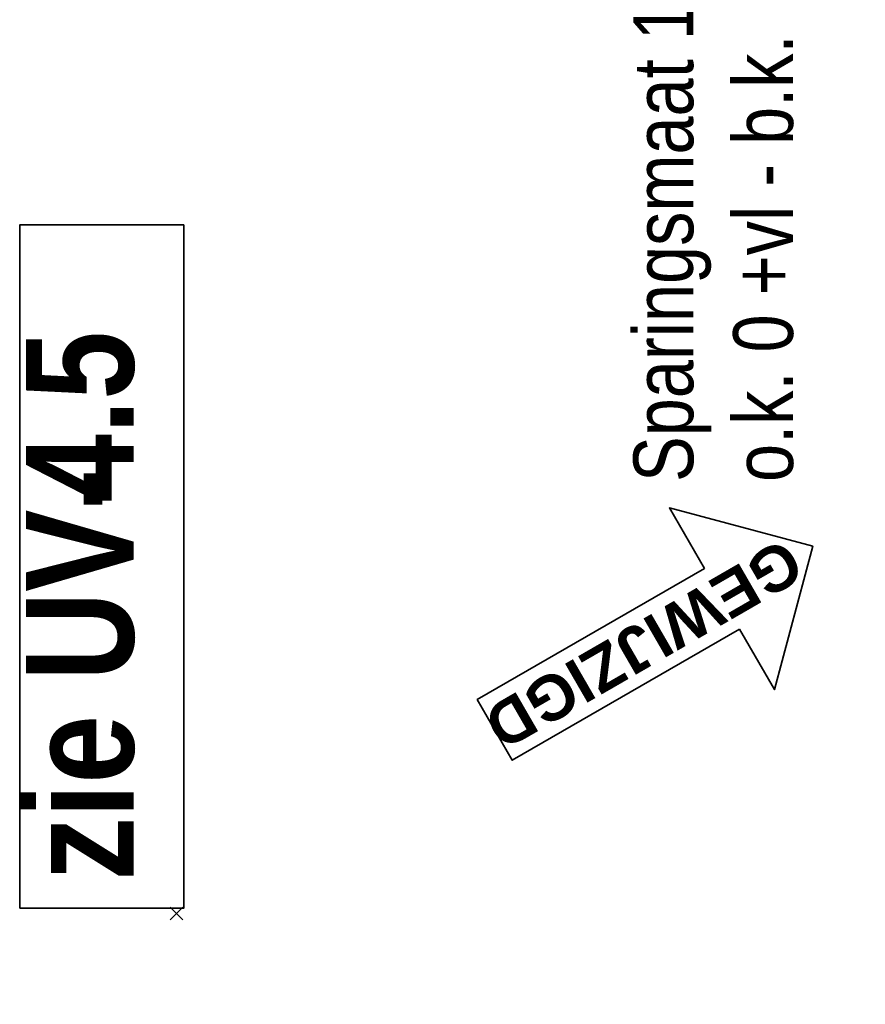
# Model space of a CAD drawing. Header units: millimetres. Extents: x -46954 to 169732, y -26853 to 94136.
# Tile 115 of 174: x 20352 to 22346, y 69678 to 72002. Entities that reach past the tile are written whole.
import ezdxf
from ezdxf.enums import TextEntityAlignment as Align

# ---------------------------------------------------------------- set-up
doc = ezdxf.new("R2010")
doc.units = ezdxf.units.MM
doc.header["$LTSCALE"] = 400
doc.header["$PDMODE"] = 3
doc.header["$PDSIZE"] = 15
doc.linetypes.add('STYLE_22', pattern=[1.944444, 0.972222, -0.972222])
for name, color, linetype, lineweight in [('Fragmentaanduiding', 1, 'STYLE_22', 35), ('mat-scheidingswand-horizontaal', 5, 'Continuous', 25), ('None', 7, 'Continuous', 9), ('Wijzigingspijlen', 43, 'Continuous', 9)]:
    doc.layers.add(name, color=color, linetype=linetype, lineweight=lineweight)
doc.styles.add('Abadi MT Condensed Light', font='txt', dxfattribs={"height": 176.388889})
doc.styles.add('Arial (bold)', font='arialbd.ttf', dxfattribs={"height": 132.291667})
doc.styles.add('Arial Narrow (bold)', font='ARIALNB.TTF', dxfattribs={"height": 172.861111})
doc.styles.get("Standard").update_dxf_attribs({"font": 'arial.ttf'})

# ---------------------------------------------------------------- blocks, each defined once
blk = doc.blocks.new('Fragment')
at = {"layer": 'Fragmentaanduiding', "linetype": 'Continuous', "lineweight": 35}
blk.add_lwpolyline([(-774.2, 197), (838.3, 197), (838.3, -189.7), (-774.2, -189.7)], close=True, dxfattribs=at)
at = {"layer": 'Fragmentaanduiding', "insert": (-706.6, 182.3), "char_height": 254, "attachment_point": 1, "style": 'Arial Narrow (bold)'}
blk.add_mtext('zie UV-', dxfattribs=at)
at = {"layer": 'Fragmentaanduiding', "style": 'Arial Narrow (bold)'}
blk.add_attdef('Fragment', text='', height=254, dxfattribs=at).set_placement((183.3, 182.3), align=Align.TOP_LEFT)
at = {"layer": 'None', "color": 0, "flags": 1}
blk.add_attdef('Detail', (-774.2, -646.9), '', height=254, dxfattribs=at)
blk = doc.blocks.new('Wijzigingspijl')
at = {"layer": 'None', "linetype": 'Continuous', "lineweight": 5}
blk.add_point((0, 0), dxfattribs=at)
at = {"layer": 'Wijzigingspijlen', "color": 1, "linetype": 'Continuous', "lineweight": 35}
blk.add_lwpolyline([(-82.5, -1485), (-247.5, -1485), (0, -1732.5), (247.5, -1485), (82.5, -1485), (82.5, -866.25), (-82.5, -866.25)], close=True, dxfattribs=at)
at = {"layer": 'Wijzigingspijlen', "color": 8, "insert": (0, -1271.25), "char_height": 105.833, "attachment_point": 5, "rotation": 90, "style": 'Arial (bold)'}
blk.add_mtext('GEWIJZIGD', dxfattribs=at)

msp = doc.modelspace()

# ---------------------------------------------------------------- block references
at = {"layer": 'Fragmentaanduiding', "color": 7, "rotation": 90}
msp.add_blockref('Fragment', (20549.23861, 70679.2332), dxfattribs=at).add_auto_attribs({'Fragment': '4.5'})
at = {"layer": 'mat-scheidingswand-horizontaal', "color": 7, "rotation": 120.0000000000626}
msp.add_blockref('Wijzigingspijl', (20722.07226, 69892.84113), dxfattribs=at)

# ---------------------------------------------------------------- texts
at = {"layer": 'None', "color": 140, "insert": (21799.41954, 70910.90175), "char_height": 141.1111111, "attachment_point": 1, "rotation": 90, "style": 'Abadi MT Condensed Light'}
msp.add_mtext('Sparingsmaat 1335 x 2320 mm\\Po.k. 0 +vl - b.k. 2320 +vl', dxfattribs=at)

doc.saveas('drawing.dxf')
